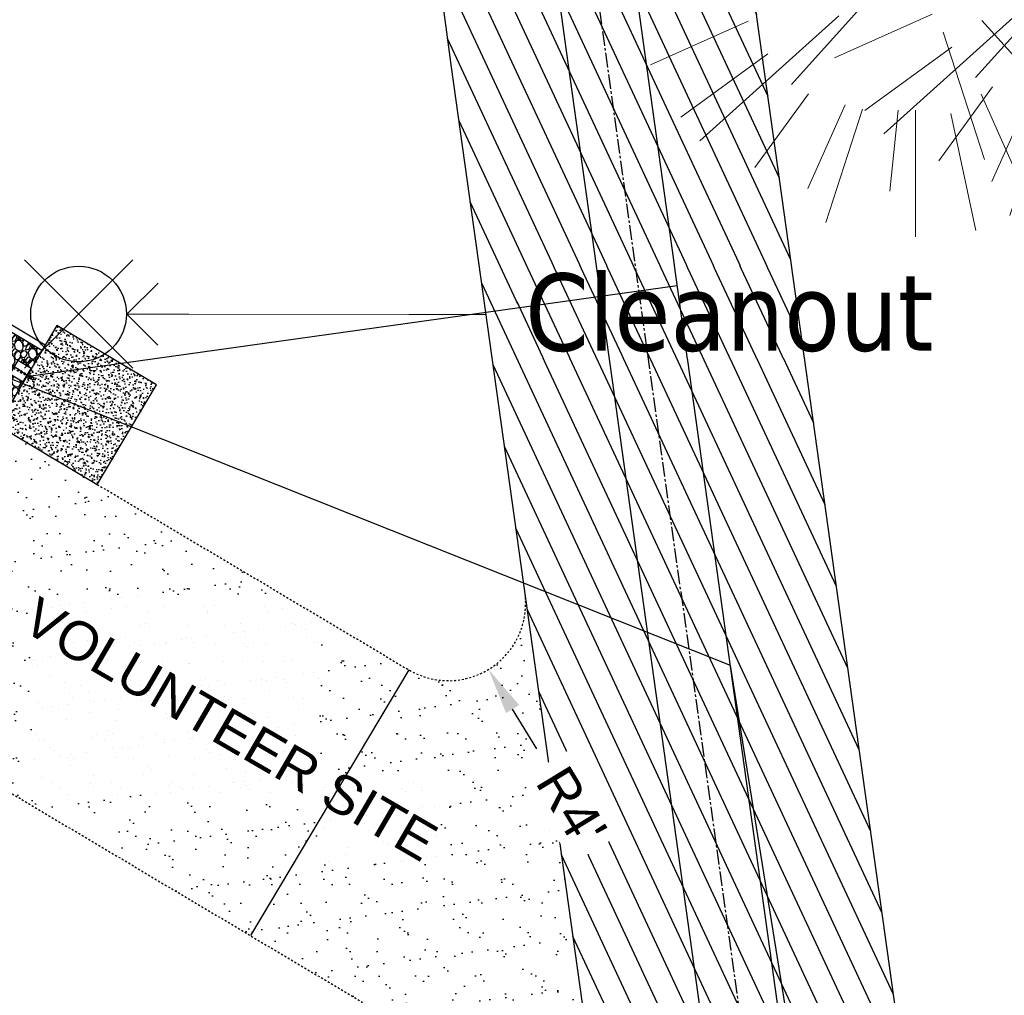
# Model space of a CAD drawing. Header units: feet. Extents: x 1133447 to 1140710, y 647622 to 649877.
# Tile 20 of 84: x 1134515 to 1134566, y 648693 to 648744. Entities that reach past the tile are written whole.
import ezdxf
from ezdxf import colors
from ezdxf.entities.mleader import LeaderData, LeaderLine
from ezdxf.lldxf.tags import DXFTag
from ezdxf.math import Vec2, Vec3

# ---------------------------------------------------------------- set-up
doc = ezdxf.new("R2010")
doc.units = ezdxf.units.FT
doc.header["$MEASUREMENT"] = 0
for name, pattern in [('CENTER2', [1.125, 0.75, -0.125, 0.125, -0.125]), ('HIDDEN4', [0.09375, 0.0625, -0.03125]), ('RAD', [0.13, 0.08, -0.05])]:
    doc.linetypes.add(name, pattern=pattern)
for name, color, linetype in [('-AGGREGATE', 8, 'Continuous'), ('-HARDWARE', 7, 'Continuous'), ('-TIMBER', 5, 'Continuous'), ('-WOOD', 5, 'Continuous'), ('C-PRKG-ASPH', 8, 'Continuous'), ('C-PRKG-GRVL', 8, 'Continuous'), ('C-ROAD-ASPHALT', 1, 'Continuous'), ('C-ROAD-CNTR', 1, 'CENTER2'), ('C-ROAD-GRVL', 1, 'RAD'), ('C-SWLK-CONC', 6, 'Continuous'), ('C-SWLK-CONC-PATT', 8, 'Continuous'), ('C-UTIL-ELEC-MEP', 7, 'UGE (.5x)'), ('C-UTIL-HYDRANT', 5, 'Continuous'), ('C-UTIL-WATER-MEP', 7, 'WATER (.5x)'), ('G-TEXT-ST02', 2, 'Continuous'), ('G-XREF', 7, 'Continuous'), ('V-UTIL-SSWR-STRC', 8, 'Continuous')]:
    doc.layers.add(name, color=color, linetype=linetype)
doc.layers.add('V-ANNO-TEXT', color=7, linetype='Continuous', lineweight=13, plot=False)
doc.layers.add('V-SITE-VEGE', color=8, linetype='Continuous', lineweight=18)
doc.styles.add('Normal', font='arial.ttf', dxfattribs={"height": 0.1})
doc.styles.add('SEI-Dim & Leader', font='tahoma.ttf')
doc.styles.get("Standard").update_dxf_attribs({"font": 'arial.ttf'})
tags = doc.linetypes.add('UGE (.5x)', pattern='A,0.75,-0.2,["UGE",Standard,S=0.08,R=0,X=-0.1,Y=-0.04],-0.2', length=1.15).pattern_tags.tags
tags[6] = DXFTag(74, 10)
tags = doc.linetypes.add('WATER (.5x)', pattern='A,0.75,-0.2,["W",Standard,S=0.08,R=0,X=-0.1,Y=-0.04],-0.05', length=1).pattern_tags.tags
tags[6] = DXFTag(74, 10)
doc.dimstyles.new('Plan', dxfattribs={"dimscale": 20, "dimtxt": 0.1, "dimasz": 0.12, "dimexe": 0.0625, "dimexo": 0.0625, "dimgap": 0.08, "dimtad": 0, "dimdec": 0, "dimzin": 0, "dimdsep": 46, "dimtxsty": 'Normal', "dimcen": 0, "dimclrd": 256, "dimclre": 256, "dimclrt": 256, "dimaunit": 1, "dimadec": 4, "dimazin": 0, "dimtfac": 1, "dimtdec": 0, "dimtofl": 0, "dimtmove": 0, "dimatfit": 3, "dimfxl": 1, "dimtfill": 1, "dimtolj": 1, "dimtzin": 0, "dimlwd": -1, "dimlwe": -1, "dimarcsym": 0})
pattern_1 = [(37.5, (0, 0), (-0.0629933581, 1.926823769), [0, -1.52, 0, -1.7, 0, -1.625]), (7.5, (0, 0), (1.7697767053, 2.822146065), [0, -0.82, 0, -1.37, 0, -0.525]), (327.5, (-1.23, 0), (3.1141418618, 0.0056590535), [0, -0.5, 0, -1.8, 0, -2.35]), (317.5, (-1.23, 0), (3.0061266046, 0.877675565), [0, -0.25, 0, -1.18, 0, -1.35])]

# ---------------------------------------------------------------- blocks, each defined once
blk = doc.blocks.new('V-SITE-VEGE-Coniferious Tree 2')
at = {"color": 0, "linetype": 'ByBlock'}
for p, q in [((-0.0003, 0.0026), (-0.0523, 0.4973)), ((0, 0.2219), (0, 0.5)), ((0.0289, 0.2753), (0.0522, 0.4973)), ((-0.0626, 0.1926), (-0.1545, 0.4755)), ((-0.0575, 0.2704), (-0.104, 0.4891)), ((0.0572, 0.2693), (0.1039, 0.4891)), ((-0.146, 0.2528), (-0.25, 0.433)), ((0.0685, 0.211), (0.1382, 0.4256)), ((0.1391, 0.2411), (0.25, 0.433)), ((-0.0791, 0.1089), (-0.2939, 0.4045)), ((0.1869, 0.2573), (0.2939, 0.4045)), ((-0.1757, 0.1951), (-0.3346, 0.3716)), ((0.0978, 0.1086), (0.3345, 0.3716)), ((-0.2201, 0.1599), (-0.4046, 0.2939)), ((0.192, 0.1729), (0.3116, 0.2806)), ((0.2488, 0.1436), (0.433, 0.25)), ((-0.2844, 0.1642), (-0.3931, 0.227)), ((0.2659, 0.1184), (0.4568, 0.2034)), ((-0.0009, -0.0007), (0.235, 0.1707)), ((-0.2961, 0.0629), (-0.4891, 0.1039)), ((-0.0199, 0.0089), (-0.2319, 0.1032)), ((0.2873, 0.0611), (0.3885, 0.0826)), ((-0.306, 0.0322), (-0.4973, 0.0523)), ((0.1731, 0.0182), (0.4972, 0.0523)), ((0.3025, 0), (0.5, 0)), ((0.0185, -0.0083), (0.272, -0.1211)), ((-0.2183, -0.0229), (-0.4973, -0.0523)), ((-0.023, -0.0255), (-0.2138, -0.2374)), ((-0.3022, -0.0642), (-0.4891, -0.1039)), ((0.2936, -0.0624), (0.4274, -0.0908)), ((0.2891, -0.094), (0.4755, -0.1545)), ((-0.2881, -0.1283), (-0.4568, -0.2034)), ((-0.132, -0.1189), (-0.3716, -0.3346)), ((0.1144, -0.1271), (0.2718, -0.3019)), ((0.0478, -0.1473), (0.1192, -0.3671)), ((0.2555, -0.1475), (0.433, -0.25)), ((-0.2545, -0.1849), (-0.4046, -0.2939)), ((0.2254, -0.2029), (0.3716, -0.3346)), ((0.1689, -0.2325), (0.2939, -0.4045)), ((-0.1843, -0.2536), (-0.2767, -0.3808)), ((0.1131, -0.2541), (0.2033, -0.4568)), ((-0.1214, -0.2725), (-0.1856, -0.4168)), ((-0.091, -0.2799), (-0.1545, -0.4755)), ((-0.0297, -0.2818), (-0.0443, -0.4216)), ((0, -0.2818), (0, -0.5)), ((0.061, -0.2873), (0.1039, -0.4891))]:
    blk.add_line(p, q, dxfattribs=at)
blk.add_circle((0, 0), 0.0208)
blk = doc.blocks.new('V-UTIL-Cleanout')
for p, q in [((-0.0707, -0.0707), (0.0707, 0.0707)), ((0.0707, -0.0707), (-0.0707, 0.0707))]:
    blk.add_line(p, q)
blk.add_circle((0, 0), 0.0625)
blk = doc.blocks.new('*U976', base_point=(1134517.696, 648728.388))
at = {"xscale": 39.59797974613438, "yscale": 39.59797974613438, "zscale": 39.59797974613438}
blk.add_blockref('V-UTIL-Cleanout', (1134517.696, 648728.388), dxfattribs=at)
blk = doc.blocks.new('*U1028', base_point=(1134517.696, 648728.388))
at = {"xscale": 39.59797974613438, "yscale": 39.59797974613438, "zscale": 39.59797974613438}
blk.add_blockref('V-UTIL-Cleanout', (1134517.696, 648728.388), dxfattribs=at)
blk = doc.blocks.new('_Open90')
at = {"color": 0, "linetype": 'ByBlock', "lineweight": -2}
for p, q in [((-0.5, 0.5), (0, 0)), ((0, 0), (-1, 0)), ((0, 0), (-0.5, -0.5))]:
    blk.add_line(p, q, dxfattribs=at)
blk = doc.blocks.new('HYDRANT & PAD')
at = {"layer": '-AGGREGATE'}
h = blk.add_hatch(dxfattribs=at)
h.set_pattern_fill('GRAVEL', color=256, scale=10)
h.paths.add_polyline_path([(18, 72), (18, 108), (-18, 108), (-18, 72), (-4.81, 72), (-4.81, 81.61), (4.81, 81.61), (4.81, 72)])
at = {"layer": 'C-SWLK-CONC-PATT'}
h = blk.add_hatch(dxfattribs=at)
h.set_pattern_fill('AR-CONC', color=256)
h.set_pattern_definition([(50, (-9267.939, -358120.348), (7.17260183, -0.62752135), [0.75, -8.25]), (355, (-9267.939, -358120.348), (-1.38751334, 7.52192134), [0.6, -6.6]), (100.4514445, (-9267.341, -358120.4), (5.78508847, 6.89439991), [0.63740192, -7.01142112]), (46.1842, (-9267.939, -358118.348), (10.6724133, -1.6551928), [1.125, -12.375]), (96.6356355, (-9267.05, -358118.486), (9.34661946, 9.741186), [0.95610342, -10.5171376]), (351.184164, (-9267.939, -358118.348), (9.34661945, 9.741186), [0.9, -9.9]), (21, (-9266.939, -358118.848), (5.96907052, -4.02618891), [0.75, -8.25]), (326, (-9266.939, -358118.848), (2.43315332, 7.25150045), [0.6, -6.6]), (71.4514447, (-9266.4415, -358119.1835), (8.40222377, 3.22531153), [0.6374019, -7.01142112]), (37.5, (-9267.939, -358120.348), (0.121598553, 3.328938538), [0, -6.52, 0, -6.7, 0, -6.625]), (7.5, (-9267.939, -358120.348), (2.630695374, 3.94411712), [0, -3.82, 0, -6.37, 0, -2.525]), (327.5, (-9270.169, -358120.348), (5.338224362, -0.225548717), [0, -2.5, 0, -7.8, 0, -10.35]), (317.5, (-9271.169, -358120.348), (5.831861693, 1.001049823), [0, -3.25, 0, -5.18, 0, -7.35])])
h.paths.add_polyline_path([(36, 72), (-0.5, 72), (-1.8, 72), (-5.84, 72), (-36, 72), (-36, 0), (36, 0)])
at = {"layer": '-HARDWARE'}
for p, q in [((-0.93, 70.22), (-0.89, 69.51)), ((-0.13, 68.23), (-0.22, 71.2)), ((-0.22, 71.2), (0.32, 71.2)), ((0.32, 71.2), (0.24, 68.22)), ((0.9, 70.22), (0.86, 69.51))]:
    blk.add_line(p, q, dxfattribs=at)
for points in [[(0.8, 81.98), (-0.85, 81.98)], [(-0.77, 82.58), (-0.77, 81.98)], [(-0.57, 81.61), (-0.57, 81.98)], [(0.57, 81.61), (0.57, 81.98)], [(0.73, 82.58), (0.73, 81.98)]]:
    blk.add_lwpolyline(points, dxfattribs=at)
at = {"layer": '-HARDWARE', "linetype": 'HIDDEN4'}
for points in [[(-0.57, 81.61), (-0.57, 72.06)], [(0.57, 81.61), (0.57, 72.04)]]:
    blk.add_lwpolyline(points, dxfattribs=at)
at = {"layer": '-HARDWARE'}
blk.add_lwpolyline([(0.86, 69.51), (0.8, 68.56, 0.013614), (0.8, 68.55), (0.8, 68.08, -0.014895), (0.8, 68.06), (0.78, 67.72, -0.39687), (0.44, 67.39), (-0.47, 67.39, -0.39687), (-0.81, 67.72), (-0.84, 68.06, -0.014895), (-0.84, 68.08), (-0.84, 68.55, 0.013614), (-0.84, 68.56), (-0.89, 69.51)], format="xyb", dxfattribs=at)
for centre, radius, start, end in [((-0.02, 82.58), 0.794, 340.87176, 199.12824), ((-0.02, 82.58), 0.75, 0, 180), ((-0.02, 70.99), 1.2, 284.45577, 262.27799)]:
    blk.add_arc(centre, radius, start, end, dxfattribs=at)
at = {"layer": '-TIMBER', "flags": 128}
for points in [[(22, 112), (-22, 112)], [(-22, 112), (-22, 72)], [(-18, 112), (-18, 72)], [(18, 112), (18, 72)], [(22, 112), (22, 72)], [(18, 108), (-18, 108)]]:
    blk.add_lwpolyline(points, dxfattribs=at)
at = {"layer": '-WOOD'}
blk.add_lwpolyline([(4.81, 72), (4.81, 81.61), (-4.81, 81.61), (-4.81, 72)], close=True, dxfattribs=at)
at = {"layer": 'C-SWLK-CONC'}
blk.add_lwpolyline([(36, 0), (36, 72), (-36, 72), (-36, 0)], dxfattribs=at)
at = {"layer": 'C-SWLK-CONC', "linetype": 'Continuous'}
blk.add_lwpolyline([(-36, 0), (36, 0)], dxfattribs=at)
blk = doc.blocks.new('C_PBASE-PACTOLA_02403811')
at = {"layer": 'C-ROAD-ASPHALT'}
blk.add_lwpolyline([(1134633.65, 648994.154), (1134723.235, 649000.601, -0.300313), (1134907.704, 648897.02), (1134943.562, 648827.408, -0.242942), (1134943.473, 648735.647, -0.014482), (1134938.281, 648725.887), (1134902.771, 648660.902, -0.111237), (1134861.541, 648614.05), (1134757.484, 648538.566, 0.178397), (1134706.299, 648462.144, -0.47863), (1134656.995, 648438.877, -0.128153), (1134626.71, 648464.732), (1134623.063, 648469.958, -0.104209), (1134584.047, 648561.805), (1134566.404, 648651.593, -0.01381), (1134561.903, 648678.391), (1134552.825, 648743.377, -0.094333), (1134558.21, 648852.454), (1134566.773, 648887.84, -0.036442), (1134590.864, 648962.974, -0.28642)], format="xyb", close=True, dxfattribs=at)
blk.add_lwpolyline([(1134641.754, 648097.237, -0.047459), (1134675.306, 648187.214, 0.35336), (1134666.802, 648223.939, -0.106181), (1134644.201, 648251.028), (1134637.908, 648263.005), (1134624.34, 648241.529), (1134586.209, 648314.105), (1134596.832, 648319.687, 0.414214), (1134601.034, 648333.19), (1134601.034, 648333.19, -0.272199), (1134605.1, 648418.243), (1134606.839, 648420.901, -0.102173), (1134622.245, 648436.384, 0.468797), (1134623.087, 648444.024, -0.039414), (1134613.59, 648455.575), (1134609.943, 648460.8, -0.104209), (1134568.347, 648558.72), (1134550.704, 648648.508, -0.01381), (1134546.057, 648676.178), (1134536.979, 648741.164, -0.094333), (1134542.659, 648856.217), (1134551.222, 648891.603, -0.010799), (1134557.395, 648914.899)], format="xyb", dxfattribs=at)
at = {"layer": 'C-ROAD-CNTR', "flags": 128}
blk.add_lwpolyline([(1134682.816, 648422.246), (1134669.22, 648425.846, -0.177469), (1134620.15, 648460.153), (1134616.503, 648465.379, -0.104209), (1134576.197, 648560.263), (1134558.554, 648650.051, -0.01381), (1134553.98, 648677.284), (1134544.902, 648742.27, -0.094333), (1134550.434, 648854.335), (1134558.998, 648889.721, -0.142864), (1134712.374, 649156.831), (1134786.199, 649227.811, -0.041643), (1134812.006, 649248.788), (1134833.031, 649263.149, -0.265468), (1134926.964, 649270.708), (1134949.26, 649260.248, -0.036701), (1135013.163, 649224.333), (1135075.322, 649183.127, -0.302523), (1135105.389, 649111.585), (1135099.688, 649081.888, -0.049273), (1135094.1, 649063.037), (1135036.845, 648922.396, -0.009219), (1135029.58, 648905.452), (1134962.364, 648756.335, -0.019155), (1134945.301, 648722.051), (1134909.792, 648657.066, -0.111237), (1134866.239, 648607.574), (1134762.181, 648532.091, 0.322945), (1134716.396, 648393.222), (1134719.721, 648382.706, -0.171424), (1134715.288, 648249.555), (1134707.164, 648228.784, -0.022723), (1134688.714, 648187.277, 0.05045), (1134653.344, 648094.128)], format="xyb", dxfattribs=at)
at = {"layer": 'C-ROAD-GRVL', "flags": 128}
for points in [[(1134502.332, 648729.296), (1134534.769, 648709.986, 0.629228), (1134540.777, 648713.976)], [(1134494.148, 648715.547), (1134534.463, 648691.548, -0.226254), (1134546.417, 648673.649)]]:
    blk.add_lwpolyline(points, format="xyb", dxfattribs=at)
at = {"layer": 'C-UTIL-ELEC-MEP'}
blk.add_lwpolyline([(1134524.761, 648680.948), (1134556.995, 648675.468), (1134551.403, 648710.211), (1134510.398, 648726.541)], dxfattribs=at)
at = {"layer": 'C-UTIL-WATER-MEP'}
for p, q in [((1134490.456, 648741.821), (1134515.108, 648725.18)), ((1134543.703, 648729.174), (1134548.655, 648729.865)), ((1134515.108, 648725.18), (1134543.703, 648729.174))]:
    blk.add_line(p, q, dxfattribs=at)
at = {"layer": 'C-UTIL-WATER-MEP', "flags": 128}
for points in [[(1134713.292, 648416.244), (1134669.732, 648427.78, -0.177469), (1134621.79, 648461.298), (1134618.143, 648466.524, -0.104209), (1134578.16, 648560.648), (1134560.517, 648650.437, -0.01381), (1134555.961, 648677.561), (1134546.883, 648742.547, -0.094333), (1134552.378, 648853.865), (1134560.941, 648889.251, -0.142864), (1134713.76, 649155.39), (1134787.585, 649226.369, -0.041643), (1134813.135, 649247.136), (1134834.159, 649261.497, -0.265468), (1134926.115, 649268.898), (1134948.411, 649258.438, -0.036701), (1135012.058, 649222.666), (1135074.217, 649181.46, -0.302523), (1135103.425, 649111.962), (1135097.723, 649082.265, -0.049273), (1135092.248, 649063.791), (1135034.992, 648923.15, -0.009219), (1135027.757, 648906.274), (1134960.541, 648757.157, -0.019155), (1134943.546, 648723.01), (1134908.037, 648658.025, -0.111237), (1134865.064, 648609.193), (1134761.007, 648533.71, 0.157468), (1134714.966, 648470.676, 0.157468)], [(1134709.846, 648413.019), (1134668.708, 648423.913, -0.177469), (1134618.51, 648459.009), (1134614.863, 648464.235, -0.104209), (1134574.235, 648559.877), (1134556.592, 648649.665, -0.01381), (1134551.999, 648677.008), (1134542.922, 648741.994, -0.094333), (1134548.49, 648854.806), (1134557.054, 648890.192, -0.088923), (1134635.562, 649068.473, -0.076785)]]:
    blk.add_lwpolyline(points, format="xyb", dxfattribs=at)
at = {"layer": 'Defpoints', "flags": 128}
blk.add_lwpolyline([(1134534.769, 648709.986), (1134526.585, 648696.237)], dxfattribs=at)
at = {"layer": 'C-UTIL-HYDRANT', "xscale": 0.08333333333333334, "yscale": 0.08333333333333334, "zscale": 0.08333333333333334, "rotation": 59.23492982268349}
blk.add_blockref('HYDRANT & PAD', (1134520.193, 648722.155), dxfattribs=at)
at = {"layer": 'G-TEXT-ST02', "insert": (1134515.654, 648713.832), "char_height": 2, "attachment_point": 1, "rotation": 329.8041, "style": 'Normal'}
blk.add_mtext('VOLUNTEER SITE', dxfattribs=at)
blk = doc.blocks.new('C_PHTCH-PACTOLA_02403811')
at = {"layer": 'C-PRKG-ASPH'}
h = blk.add_hatch(dxfattribs=at)
h.set_pattern_fill('ANSI31', color=256, scale=10, angle=70)
edge = h.paths.add_edge_path(flags=16)
edge.add_arc((1135093.567, 648760.357), 542, 143.57036, 153.26644, ccw=False)
edge.add_arc((1135093.567, 648760.357), 542, 133.87428, 143.57036, ccw=False)
edge.add_line((1134717.919, 649151.064), (1134791.744, 649222.044))
edge.add_arc((1134924.815, 649083.638), 192, 124.33581, 133.87428, ccw=False)
edge.add_line((1134816.519, 649242.182), (1134837.543, 649256.543))
edge.add_arc((1134886.615, 649184.703), 87, 64.8666, 124.33581, ccw=False)
edge.add_line((1134923.566, 649263.466), (1134945.863, 649253.006))
edge.add_arc((1134736.897, 648807.587), 492, 56.45912, 64.8666, ccw=False)
edge.add_line((1135008.743, 649217.665), (1135070.902, 649176.459))
edge.add_arc((1135036.645, 649124.783), 62, -10.86803, 56.45912, ccw=False)
edge.add_line((1135097.533, 649113.093), (1135091.831, 649083.396))
edge.add_arc((1135001.481, 649100.742), 92, 337.84863, 349.13197, ccw=False)
edge.add_line((1135086.691, 649066.053), (1135029.435, 648925.412))
edge.add_arc((1134573.749, 649110.923), 492, 335.73595, 337.84863, ccw=False)
edge.add_line((1135022.287, 648908.739), (1134970.106, 648792.978))
edge.add_line((1134970.106, 648792.978), (1134955.071, 648759.623))
edge.add_arc((1134506.533, 648961.806), 492, 331.34656, 335.73595, ccw=False)
edge.add_line((1134938.281, 648725.887), (1134902.771, 648660.902))
edge.add_arc((1134778.161, 648728.993), 142, 305.95733, 331.34656, ccw=False)
edge.add_line((1134861.541, 648614.05), (1134757.484, 648538.566))
edge.add_arc((1134835.579, 648430.909), 133, 125.95733, 166.41717)
edge.add_arc((1134672.278, 648470.364), 35, 244.1086, 346.4172, ccw=False)
edge.add_arc((1134691.462, 648509.913), 78.956, 214.90552, 244.11685, ccw=False)
edge.add_line((1134626.71, 648464.732), (1134623.063, 648469.958))
edge.add_arc((1134821.506, 648608.465), 242, 191.11676, 214.9138, ccw=False)
edge.add_line((1134584.047, 648561.805), (1134566.404, 648651.593))
edge.add_arc((1135049.172, 648746.455), 492, 187.95193, 191.11676, ccw=False)
edge.add_line((1134561.903, 648678.391), (1134552.825, 648743.377))
edge.add_arc((1134842.018, 648783.773), 292, 166.39612, 187.95193, ccw=False)
edge.add_line((1134558.21, 648852.454), (1134566.773, 648887.84))
edge.add_arc((1135093.567, 648760.357), 542, 158.04784, 166.39612, ccw=False)
edge.add_arc((1135093.567, 648760.357), 542, 153.26644, 158.04784, ccw=False)
edge = h.paths.add_edge_path()
edge.add_line((1134664.934, 648091.019), (1134641.754, 648097.237))
edge.add_arc((1135131.442, 647965.879), 507, 154.11549, 164.98406, ccw=False)
edge.add_arc((1135131.442, 647965.879), 507, 153.4315, 154.11549, ccw=False)
edge.add_arc((1134241.514, 648410.91), 488, 333.4315, 338.63837)
edge.add_line((1134695.988, 648233.155), (1134704.112, 648253.926))
edge.add_arc((1134529.028, 648322.406), 188, 338.63837, 377.19547)
edge.add_arc((1134651.306, 648360.247), 60, 17.19547, 74.97266)
edge.add_line((1134666.863, 648418.195), (1134661.501, 648419.806))
edge.add_arc((1134691.489, 648509.945), 94.997, 223.94188, 251.59807, ccw=False)
edge.add_arc((1134691.536, 648509.984), 95.058, 214.9166, 223.93932, ccw=False)
edge.add_line((1134613.59, 648455.575), (1134609.943, 648460.8))
edge.add_arc((1134821.506, 648608.465), 258, 191.11676, 214.9138, ccw=False)
edge.add_line((1134568.347, 648558.72), (1134550.704, 648648.508))
edge.add_arc((1135049.172, 648746.455), 508, 187.95193, 191.11676, ccw=False)
edge.add_line((1134546.057, 648676.178), (1134536.979, 648741.164))
edge.add_arc((1134842.018, 648783.773), 308, 166.39612, 187.95193, ccw=False)
edge.add_line((1134542.659, 648856.217), (1134551.222, 648891.603))
edge.add_arc((1135093.567, 648760.357), 558, 163.92132, 166.39612, ccw=False)
edge.add_arc((1134538.177, 648920.438), 20, 343.9213, 402.7699)
edge.add_line((1134552.859, 648934.019), (1134533.446, 648955.005))
edge.add_arc((1135093.567, 648760.357), 592.978, 146.018742, 160.837099, ccw=False)
edge.add_line((1134601.857, 649091.786), (1134616.583, 649064.034))
edge.add_arc((1134621, 649066.378), 5, 207.9516, 327.0741)
edge.add_arc((1135093.567, 648760.357), 558, 133.87428, 147.07409, ccw=False)
edge.add_line((1134706.83, 649162.598), (1134780.655, 649233.578))
edge.add_arc((1134924.815, 649083.638), 208, 124.33581, 133.87428, ccw=False)
edge.add_line((1134807.494, 649255.394), (1134828.519, 649269.755))
edge.add_arc((1134886.615, 649184.703), 103, 64.8666, 124.33581, ccw=False)
edge.add_line((1134930.362, 649277.951), (1134952.658, 649267.491))
edge.add_arc((1134736.897, 648807.587), 508, 56.45912, 64.8666, ccw=False)
edge.add_line((1135017.583, 649231.001), (1135079.742, 649189.795))
edge.add_arc((1135036.645, 649124.783), 78, -10.86803, 56.45912, ccw=False)
edge.add_line((1135113.246, 649110.076), (1135107.544, 649080.379))
edge.add_arc((1135001.481, 649100.742), 108, 337.84863, 349.13197, ccw=False)
edge.add_line((1135101.51, 649060.02), (1135044.254, 648919.379))
edge.add_arc((1134573.749, 649110.923), 508, 335.73595, 337.84863, ccw=False)
edge.add_line((1135036.873, 648902.164), (1134969.657, 648753.048))
edge.add_arc((1134506.533, 648961.806), 508, 331.34656, 335.73595, ccw=False)
edge.add_line((1134952.322, 648718.215), (1134916.812, 648653.23))
edge.add_arc((1134778.161, 648728.993), 158, 305.95733, 331.34656, ccw=False)
edge.add_line((1134870.936, 648601.099), (1134766.879, 648525.615))
edge.add_arc((1134835.579, 648430.909), 117, 125.95733, 162.26486)
edge.add_arc((1134752.714, 648457.411), 30, 162.2649, 196.8024)
edge.add_arc((1134835.579, 648430.909), 113, 170.92173, 197.54767)
edge.add_line((1134727.837, 648396.84), (1134731.163, 648386.324))
edge.add_arc((1134529.028, 648322.406), 212, 11.34008, 17.54767, ccw=False)
edge.add_arc((1134529.056, 648322.404), 211.973, -20.64909, 11.34215, ccw=False)
edge.add_arc((1134759.869, 648235.315), 34.724, 159.1872, 239.4136)
edge.add_line((1134742.2, 648205.423), (1134709.513, 648185.696))
edge.add_line((1134709.513, 648185.696), (1134698.996, 648181.007))
edge.add_arc((1135131.442, 647965.879), 483, 153.55118, 164.98406)
at = {"layer": 'C-PRKG-GRVL'}
h = blk.add_hatch(dxfattribs=at)
h.set_pattern_fill('AR-SAND', color=256)
h.set_pattern_definition(pattern_1)
edge = h.paths.add_edge_path()
edge.add_line((1134534.463, 648691.548), (1134494.148, 648715.547))
edge.add_line((1134494.148, 648715.547), (1134502.332, 648729.296))
edge.add_line((1134502.332, 648729.296), (1134534.769, 648709.986))
edge.add_arc((1134536.815, 648713.423), 4, 239.2349, 367.9519)
edge.add_line((1134540.777, 648713.976), (1134546.417, 648673.649))
edge.add_arc((1134521.675, 648670.066), 24.999, 8.2394, 59.2355)
h = blk.add_hatch(dxfattribs=at)
h.set_pattern_fill('AR-SAND', color=256)
h.set_pattern_definition(pattern_1)
edge = h.paths.add_edge_path()
edge.add_line((1134573.525, 648664.553), (1134614.452, 648712.428))
edge.add_line((1134614.452, 648712.428), (1134602.29, 648722.824))
edge.add_line((1134602.29, 648722.824), (1134568.167, 648682.909))
edge.add_arc((1134564.974, 648685.318), 4, 187.9519, 322.9664, ccw=False)
edge.add_line((1134561.013, 648684.765), (1134561.903, 648678.391))
edge.add_arc((1135105.373, 648755.29), 548.884, 188.05365, 191.75281)
edge.add_arc((1134592.528, 648648.308), 25, 139.4735, 191.1168, ccw=False)
blk = doc.blocks.new('*D459')
at = {"layer": 'Defpoints', "color": 0, "transparency": 16777216}
for p in [(1134536.815, 648713.423), (1134538.894, 648710.005)]:
    blk.add_point(p, dxfattribs=at)
at = {"layer": 'G-TEXT-ST02', "transparency": 16777216}
blk.add_line((1134541.389, 648705.904), (1134540.141, 648707.955), dxfattribs=at)
blk.add_solid([(1134540.483, 648708.163), (1134539.8, 648707.747), (1134538.894, 648710.005)], dxfattribs=at)
at = {"layer": 'G-TEXT-ST02', "transparency": 16777216, "insert": (1134543.196, 648702.934), "char_height": 2, "attachment_point": 5, "rotation": 301.3106, "style": 'Normal', "bg_fill": 3, "box_fill_scale": 1.25, "bg_fill_color": 256, "bg_fill_true_color": 13158600, "bg_fill_transparency": 0}
blk.add_mtext("\\A1;R4'", dxfattribs=at)
blk = doc.blocks.new('C_XBASE-PACTOLA_02403811')
at = {"layer": 'V-SITE-VEGE', "xscale": 29.99963760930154, "yscale": 29.99963760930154, "zscale": 29.99963760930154}
for p in [(1134560.968, 648747.386), (1134570.483, 648747.741)]:
    blk.add_blockref('V-SITE-VEGE-Coniferious Tree 2', p, dxfattribs=at)
at = {"layer": 'V-UTIL-SSWR-STRC'}
for name in ['*U976', '*U1028']:
    blk.add_blockref(name, (1134517.696, 648728.388), dxfattribs=at)
at = {"layer": 'V-ANNO-TEXT'}
ml = blk.add_multileader_mtext('Standard', dxfattribs=at)
ml.set_content('Cleanout', color=256, style='SEI-Dim & Leader')
ml.set_leader_properties(color=256, linetype='ByLayer', lineweight=-1)
ml.set_arrow_properties(name='OPEN90')
ml.build(insert=Vec2(0, 0))
ml.multileader.update_dxf_attribs({"text_left_attachment_type": 2, "text_right_attachment_type": 2, "dogleg_length": 0.1, "arrow_head_size": 3.2, "scale": 40})
ctx = ml.context
ctx.base_point, ctx.scale, ctx.arrow_head_size, ctx.plane_origin = Vec3(1134538.788, 648728.357), 40, 3.2, Vec3(1134517.696, 648728.388)
ctx.left_attachment, ctx.right_attachment = 2, 2
notes = []
notes.append((ctx, [(1, (1, 1, 0), (1134534.788, 648728.357), (1, 0), 4, [(0, [(1134520.2, 648728.388)], 0, [])])]))
ctx.mtext.insert, ctx.mtext.flow_direction = Vec3(1134540.788, 648730.489), 5
ctx.mtext.has_bg_fill, ctx.mtext.bg_color, ctx.mtext.bg_scale_factor, ctx.mtext.bg_transparency, ctx.mtext.use_window_bg_color = 1, -1073741824, 1.1, 0, 1
for ctx, leaders in notes:
    for number, flags, end, landing, length, lines in leaders:
        leader = LeaderData()
        leader.index, (leader.has_last_leader_line, leader.has_dogleg_vector, leader.attachment_direction) = number, flags
        leader.last_leader_point, leader.dogleg_vector, leader.dogleg_length = Vec3(end), Vec3(landing), length
        for number, points, colour, breaks in lines:
            line = LeaderLine()
            line.index, line.vertices, line.color, line.breaks = number, Vec3.list(points), colors.encode_raw_color(colour), breaks
            leader.lines.append(line)
        ctx.leaders.append(leader)
at = {"layer": 'V-UTIL-SSWR-STRC', "xscale": 39.59797974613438, "yscale": 39.59797974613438, "zscale": 39.59797974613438}
blk.add_blockref('V-UTIL-Cleanout', (1134517.696, 648728.388), dxfattribs=at)

msp = doc.modelspace()

# ---------------------------------------------------------------- block references
at = {"layer": 'G-XREF'}
msp.add_blockref('C_XBASE-PACTOLA_02403811', (0, 0), dxfattribs=at)

# ---------------------------------------------------------------- next in the draw order: block references
for name in ['C_PBASE-PACTOLA_02403811', 'C_PHTCH-PACTOLA_02403811']:
    msp.add_blockref(name, (0, 0), dxfattribs=at)

# ---------------------------------------------------------------- next in the draw order: dimensions: what is measured, and where the dimension line sits
at = {"layer": 'G-TEXT-ST02'}
dim = msp.add_radius_dim(center=(1134536.815, 648713.423), mpoint=(1134538.894, 648710.005), dimstyle='Plan', override={"dimpost": "'"}, dxfattribs=at)
dim.commit()
dim.dimension.update_dxf_attribs({"geometry": '*D459', "text_midpoint": (1134543.196, 648702.934)})

doc.saveas('drawing.dxf')
